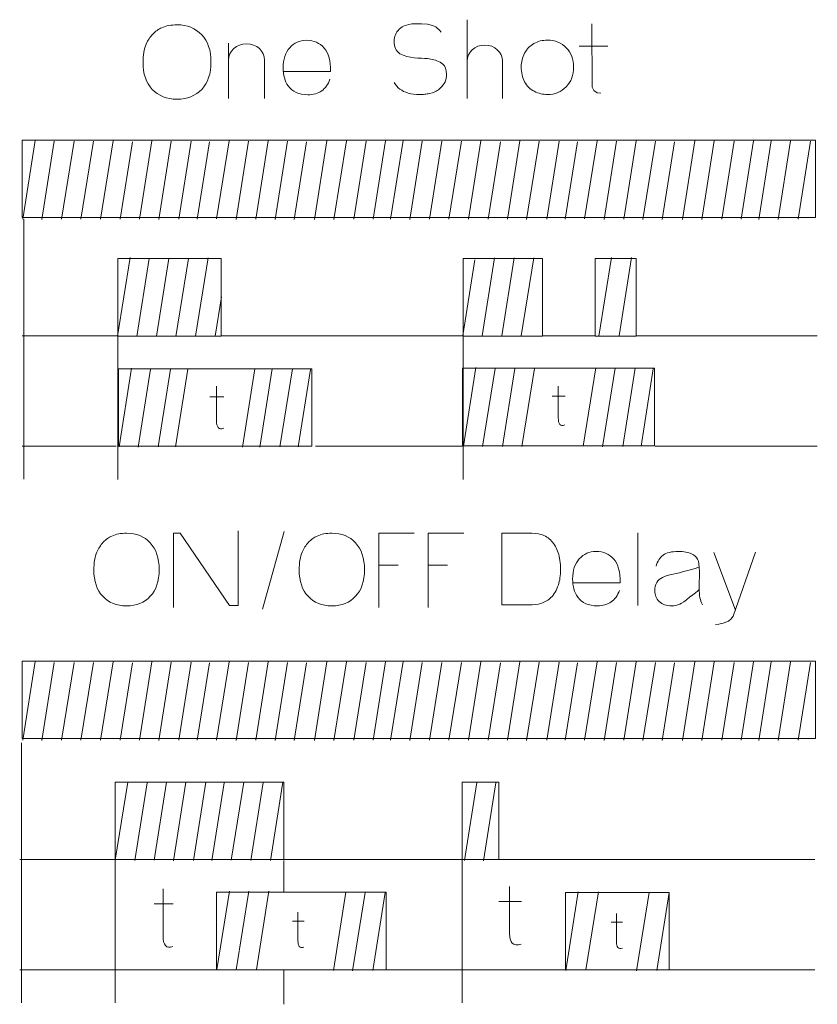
# Model space of a CAD drawing. Header units: millimetres. Extents: x 5 to 192, y 9 to 98.
# Tile 10 of 52: x 49 to 60, y 40 to 55. Entities that reach past the tile are written whole.
import ezdxf

# ---------------------------------------------------------------- set-up
doc = ezdxf.new("R2010")
doc.units = ezdxf.units.MM
doc.header["$MEASUREMENT"] = 0
doc.layers.add('Vrstva 1', color=7, linetype='Continuous')

msp = doc.modelspace()

# ---------------------------------------------------------------- linework, layer by layer
at = {"layer": 'Vrstva 1', "color": 250, "lineweight": 5}
for points, knots in [([(50.361, 53.967), (50.361, 54.072), (50.376, 54.161), (50.407, 54.233), (50.407, 54.233), (50.43, 54.286), (50.461, 54.333), (50.501, 54.375), (50.501, 54.375), (50.541, 54.417), (50.585, 54.448), (50.632, 54.468), (50.632, 54.468), (50.695, 54.496), (50.768, 54.51), (50.851, 54.51), (50.851, 54.51), (51, 54.51), (51.119, 54.462), (51.209, 54.367), (51.209, 54.367), (51.298, 54.273), (51.343, 54.141), (51.343, 53.972), (51.343, 53.972), (51.343, 53.804), (51.298, 53.673), (51.21, 53.578), (51.21, 53.578), (51.121, 53.484), (51.002, 53.436), (50.853, 53.436), (50.853, 53.436), (50.703, 53.436), (50.583, 53.484), (50.494, 53.578), (50.494, 53.578), (50.405, 53.672), (50.361, 53.802), (50.361, 53.967)], [0, 0, 0, 0, 0.1, 0.1, 0.1, 0.1, 0.2, 0.2, 0.2, 0.2, 0.3, 0.3, 0.3, 0.3, 0.4, 0.4, 0.4, 0.4, 0.5, 0.5, 0.5, 0.5, 0.6, 0.6, 0.6, 0.6, 0.7, 0.7, 0.7, 0.7, 0.8, 0.8, 0.8, 0.8, 0.9, 0.9, 0.9, 0.9, 1, 1, 1, 1]), ([(54.668, 54.403), (54.668, 54.403), (54.644, 54.435), (54.644, 54.435), (54.644, 54.435), (54.644, 54.435), (54.609, 54.467), (54.609, 54.467), (54.609, 54.467), (54.609, 54.467), (54.591, 54.479), (54.591, 54.479), (54.591, 54.479), (54.591, 54.479), (54.568, 54.491), (54.568, 54.491), (54.568, 54.491), (54.568, 54.491), (54.54, 54.501), (54.54, 54.501), (54.54, 54.501), (54.54, 54.501), (54.509, 54.51), (54.509, 54.51), (54.509, 54.51), (54.509, 54.51), (54.473, 54.518), (54.473, 54.518), (54.473, 54.518), (54.473, 54.518), (54.388, 54.526), (54.388, 54.526), (54.388, 54.526), (54.388, 54.526), (54.289, 54.526), (54.289, 54.526), (54.289, 54.526), (54.289, 54.526), (54.244, 54.522), (54.244, 54.522), (54.244, 54.522), (54.244, 54.522), (54.203, 54.515), (54.203, 54.515), (54.203, 54.515), (54.203, 54.515), (54.167, 54.505), (54.167, 54.505), (54.167, 54.505), (54.167, 54.505), (54.136, 54.494), (54.136, 54.494), (54.136, 54.494), (54.136, 54.494), (54.108, 54.48), (54.108, 54.48), (54.108, 54.48), (54.108, 54.48), (54.085, 54.465), (54.085, 54.465), (54.085, 54.465), (54.085, 54.465), (54.065, 54.448), (54.065, 54.448), (54.065, 54.448), (54.065, 54.448), (54.047, 54.429), (54.047, 54.429), (54.047, 54.429), (54.047, 54.429), (54.031, 54.409), (54.031, 54.409), (54.031, 54.409), (54.031, 54.409), (54.019, 54.388), (54.019, 54.388), (54.019, 54.388), (54.019, 54.388), (54.008, 54.367), (54.008, 54.367), (54.008, 54.367), (54.008, 54.367), (54.001, 54.346), (54.001, 54.346), (54.001, 54.346), (54.001, 54.346), (53.995, 54.323), (53.995, 54.323), (53.995, 54.323), (53.995, 54.323), (53.992, 54.298), (53.992, 54.298), (53.992, 54.298), (53.992, 54.298), (53.991, 54.272), (53.991, 54.272), (53.991, 54.272), (53.991, 54.272), (53.992, 54.242), (53.992, 54.242), (53.992, 54.242), (53.992, 54.242), (53.996, 54.215), (53.996, 54.215), (53.996, 54.215), (53.996, 54.215), (54.002, 54.191), (54.002, 54.191), (54.002, 54.191), (54.002, 54.191), (54.011, 54.169), (54.011, 54.169), (54.011, 54.169), (54.011, 54.169), (54.022, 54.149), (54.022, 54.149), (54.022, 54.149), (54.022, 54.149), (54.036, 54.13), (54.036, 54.13), (54.036, 54.13), (54.036, 54.13), (54.053, 54.111), (54.053, 54.111), (54.053, 54.111), (54.053, 54.111), (54.075, 54.093), (54.075, 54.093), (54.075, 54.093), (54.193, 54.02), (54.369, 54.034), (54.474, 54.022), (54.474, 54.022), (54.54, 54.008), (54.591, 54.003), (54.656, 53.972), (54.656, 53.972), (54.656, 53.972), (54.694, 53.944), (54.694, 53.944), (54.694, 53.944), (54.694, 53.944), (54.717, 53.916), (54.717, 53.916), (54.717, 53.916), (54.717, 53.916), (54.734, 53.884), (54.734, 53.884), (54.734, 53.884), (54.734, 53.884), (54.744, 53.844), (54.744, 53.844), (54.744, 53.844), (54.744, 53.844), (54.748, 53.793), (54.748, 53.793), (54.748, 53.793), (54.748, 53.793), (54.747, 53.764), (54.747, 53.764), (54.747, 53.764), (54.747, 53.764), (54.743, 53.738), (54.743, 53.738), (54.743, 53.738), (54.743, 53.738), (54.736, 53.713), (54.736, 53.713), (54.736, 53.713), (54.736, 53.713), (54.727, 53.688), (54.727, 53.688), (54.727, 53.688), (54.727, 53.688), (54.715, 53.664), (54.715, 53.664), (54.715, 53.664), (54.715, 53.664), (54.7, 53.641), (54.7, 53.641), (54.7, 53.641), (54.7, 53.641), (54.682, 53.618), (54.682, 53.618), (54.682, 53.618), (54.682, 53.618), (54.648, 53.584), (54.648, 53.584), (54.648, 53.584), (54.626, 53.567), (54.604, 53.553), (54.58, 53.541), (54.58, 53.541), (54.58, 53.541), (54.545, 53.528), (54.545, 53.528), (54.545, 53.528), (54.545, 53.528), (54.501, 53.517), (54.501, 53.517), (54.501, 53.517), (54.478, 53.512), (54.456, 53.509), (54.433, 53.507), (54.433, 53.507), (54.41, 53.505), (54.387, 53.504), (54.363, 53.503), (54.363, 53.503), (54.363, 53.503), (54.315, 53.504), (54.315, 53.504), (54.315, 53.504), (54.315, 53.504), (54.271, 53.509), (54.271, 53.509), (54.271, 53.509), (54.271, 53.509), (54.23, 53.515), (54.23, 53.515), (54.23, 53.515), (54.23, 53.515), (54.193, 53.524), (54.193, 53.524), (54.193, 53.524), (54.193, 53.524), (54.159, 53.536), (54.159, 53.536), (54.159, 53.536), (54.159, 53.536), (54.128, 53.549), (54.128, 53.549), (54.128, 53.549), (54.128, 53.549), (54.1, 53.565), (54.1, 53.565), (54.1, 53.565), (54.1, 53.565), (54.075, 53.582), (54.075, 53.582), (54.075, 53.582), (54.075, 53.582), (54.051, 53.602), (54.051, 53.602), (54.051, 53.602), (54.051, 53.602), (54.03, 53.624), (54.03, 53.624), (54.03, 53.624), (54.03, 53.624), (54.012, 53.646), (54.012, 53.646), (54.012, 53.646), (54.012, 53.646), (53.993, 53.675), (53.993, 53.675)], [0, 0, 0, 0, 0.015625, 0.015625, 0.015625, 0.015625, 0.03125, 0.03125, 0.03125, 0.03125, 0.046875, 0.046875, 0.046875, 0.046875, 0.0625, 0.0625, 0.0625, 0.0625, 0.078125, 0.078125, 0.078125, 0.078125, 0.09375, 0.09375, 0.09375, 0.09375, 0.109375, 0.109375, 0.109375, 0.109375, 0.125, 0.125, 0.125, 0.125, 0.140625, 0.140625, 0.140625, 0.140625, 0.15625, 0.15625, 0.15625, 0.15625, 0.171875, 0.171875, 0.171875, 0.171875, 0.1875, 0.1875, 0.1875, 0.1875, 0.203125, 0.203125, 0.203125, 0.203125, 0.21875, 0.21875, 0.21875, 0.21875, 0.234375, 0.234375, 0.234375, 0.234375, 0.25, 0.25, 0.25, 0.25, 0.265625, 0.265625, 0.265625, 0.265625, 0.28125, 0.28125, 0.28125, 0.28125, 0.296875, 0.296875, 0.296875, 0.296875, 0.3125, 0.3125, 0.3125, 0.3125, 0.328125, 0.328125, 0.328125, 0.328125, 0.34375, 0.34375, 0.34375, 0.34375, 0.359375, 0.359375, 0.359375, 0.359375, 0.375, 0.375, 0.375, 0.375, 0.390625, 0.390625, 0.390625, 0.390625, 0.40625, 0.40625, 0.40625, 0.40625, 0.421875, 0.421875, 0.421875, 0.421875, 0.4375, 0.4375, 0.4375, 0.4375, 0.453125, 0.453125, 0.453125, 0.453125, 0.46875, 0.46875, 0.46875, 0.46875, 0.484375, 0.484375, 0.484375, 0.484375, 0.5, 0.5, 0.5, 0.5, 0.515625, 0.515625, 0.515625, 0.515625, 0.53125, 0.53125, 0.53125, 0.53125, 0.546875, 0.546875, 0.546875, 0.546875, 0.5625, 0.5625, 0.5625, 0.5625, 0.578125, 0.578125, 0.578125, 0.578125, 0.59375, 0.59375, 0.59375, 0.59375, 0.609375, 0.609375, 0.609375, 0.609375, 0.625, 0.625, 0.625, 0.625, 0.640625, 0.640625, 0.640625, 0.640625, 0.65625, 0.65625, 0.65625, 0.65625, 0.671875, 0.671875, 0.671875, 0.671875, 0.6875, 0.6875, 0.6875, 0.6875, 0.703125, 0.703125, 0.703125, 0.703125, 0.71875, 0.71875, 0.71875, 0.71875, 0.734375, 0.734375, 0.734375, 0.734375, 0.75, 0.75, 0.75, 0.75, 0.765625, 0.765625, 0.765625, 0.765625, 0.78125, 0.78125, 0.78125, 0.78125, 0.796875, 0.796875, 0.796875, 0.796875, 0.8125, 0.8125, 0.8125, 0.8125, 0.828125, 0.828125, 0.828125, 0.828125, 0.84375, 0.84375, 0.84375, 0.84375, 0.859375, 0.859375, 0.859375, 0.859375, 0.875, 0.875, 0.875, 0.875, 0.890625, 0.890625, 0.890625, 0.890625, 0.90625, 0.90625, 0.90625, 0.90625, 0.921875, 0.921875, 0.921875, 0.921875, 0.9375, 0.9375, 0.9375, 0.9375, 0.953125, 0.953125, 0.953125, 0.953125, 0.96875, 0.96875, 0.96875, 0.96875, 0.984375, 0.984375, 0.984375, 0.984375, 1, 1, 1, 1]), ([(56.848, 54.526), (56.848, 54.526), (56.852, 53.609), (56.852, 53.609), (56.852, 53.609), (56.852, 53.609), (56.879, 53.562), (56.879, 53.562), (56.879, 53.562), (56.879, 53.562), (56.926, 53.529), (56.926, 53.529), (56.926, 53.529), (56.926, 53.529), (56.979, 53.522), (56.979, 53.522)], [0, 0, 0, 0, 0.25, 0.25, 0.25, 0.25, 0.5, 0.5, 0.5, 0.5, 0.75, 0.75, 0.75, 0.75, 1, 1, 1, 1]), ([(51.594, 54), (51.594, 54.13), (51.712, 54.236), (51.857, 54.236), (51.857, 54.236), (52.002, 54.236), (52.119, 54.13), (52.119, 54)], [0, 0, 0, 0, 0.5, 0.5, 0.5, 0.5, 1, 1, 1, 1]), ([(53.061, 53.723), (53.036, 53.65), (52.996, 53.595), (52.943, 53.557), (52.943, 53.557), (52.889, 53.519), (52.822, 53.5), (52.741, 53.5), (52.741, 53.5), (52.614, 53.5), (52.52, 53.543), (52.458, 53.628), (52.458, 53.628), (52.41, 53.697), (52.386, 53.783), (52.386, 53.887), (52.386, 53.887), (52.386, 54.012), (52.417, 54.11), (52.481, 54.18), (52.481, 54.18), (52.544, 54.251), (52.625, 54.286), (52.722, 54.286), (52.722, 54.286), (52.831, 54.286), (52.917, 54.249), (52.98, 54.175), (52.98, 54.175), (53.043, 54.101), (53.074, 53.988), (53.071, 53.836), (53.071, 53.836), (53.071, 53.836), (52.387, 53.836), (52.387, 53.836)], [0, 0, 0, 0, 0.111111, 0.111111, 0.111111, 0.111111, 0.222222, 0.222222, 0.222222, 0.222222, 0.333333, 0.333333, 0.333333, 0.333333, 0.444444, 0.444444, 0.444444, 0.444444, 0.555556, 0.555556, 0.555556, 0.555556, 0.666667, 0.666667, 0.666667, 0.666667, 0.777778, 0.777778, 0.777778, 0.777778, 0.888889, 0.888889, 0.888889, 0.888889, 1, 1, 1, 1]), ([(55.044, 53.988), (55.044, 54.115), (55.159, 54.218), (55.301, 54.218), (55.301, 54.218), (55.442, 54.218), (55.557, 54.115), (55.557, 53.988)], [0, 0, 0, 0, 0.5, 0.5, 0.5, 0.5, 1, 1, 1, 1]), ([(55.828, 53.907), (55.828, 53.973), (55.844, 54.037), (55.876, 54.099), (55.876, 54.099), (55.908, 54.16), (55.953, 54.208), (56.011, 54.24), (56.011, 54.24), (56.069, 54.273), (56.134, 54.289), (56.206, 54.289), (56.206, 54.289), (56.317, 54.289), (56.408, 54.252), (56.479, 54.178), (56.479, 54.178), (56.55, 54.104), (56.585, 54.011), (56.585, 53.898), (56.585, 53.898), (56.585, 53.784), (56.549, 53.69), (56.478, 53.615), (56.478, 53.615), (56.406, 53.54), (56.316, 53.503), (56.207, 53.503), (56.207, 53.503), (56.14, 53.503), (56.076, 53.519), (56.015, 53.55), (56.015, 53.55), (55.954, 53.581), (55.908, 53.627), (55.876, 53.687), (55.876, 53.687), (55.844, 53.747), (55.828, 53.82), (55.828, 53.907)], [0, 0, 0, 0, 0.1, 0.1, 0.1, 0.1, 0.2, 0.2, 0.2, 0.2, 0.3, 0.3, 0.3, 0.3, 0.4, 0.4, 0.4, 0.4, 0.5, 0.5, 0.5, 0.5, 0.6, 0.6, 0.6, 0.6, 0.7, 0.7, 0.7, 0.7, 0.8, 0.8, 0.8, 0.8, 0.9, 0.9, 0.9, 0.9, 1, 1, 1, 1]), ([(48.613, 51.725), (48.613, 51.725), (60.081, 51.725), (60.081, 51.725), (60.081, 51.725), (60.081, 51.725), (60.081, 52.844), (60.081, 52.844), (60.081, 52.844), (60.081, 52.844), (48.613, 52.844), (48.613, 52.844), (48.613, 52.844), (48.613, 52.844), (48.613, 51.725), (48.613, 51.725)], [0, 0, 0, 0, 0.25, 0.25, 0.25, 0.25, 0.5, 0.5, 0.5, 0.5, 0.75, 0.75, 0.75, 0.75, 1, 1, 1, 1]), ([(49.996, 50.014), (49.996, 50.014), (51.49, 50.014), (51.49, 50.014), (51.49, 50.014), (51.49, 50.014), (51.49, 51.134), (51.49, 51.134), (51.49, 51.134), (51.49, 51.134), (49.996, 51.134), (49.996, 51.134), (49.996, 51.134), (49.996, 51.134), (49.996, 50.014), (49.996, 50.014)], [0, 0, 0, 0, 0.25, 0.25, 0.25, 0.25, 0.5, 0.5, 0.5, 0.5, 0.75, 0.75, 0.75, 0.75, 1, 1, 1, 1]), ([(54.986, 50.014), (54.986, 50.014), (56.134, 50.014), (56.134, 50.014), (56.134, 50.014), (56.134, 50.014), (56.134, 51.134), (56.134, 51.134), (56.134, 51.134), (56.134, 51.134), (54.986, 51.134), (54.986, 51.134), (54.986, 51.134), (54.986, 51.134), (54.986, 50.014), (54.986, 50.014)], [0, 0, 0, 0, 0.25, 0.25, 0.25, 0.25, 0.5, 0.5, 0.5, 0.5, 0.75, 0.75, 0.75, 0.75, 1, 1, 1, 1]), ([(56.896, 50.014), (56.896, 50.014), (57.491, 50.014), (57.491, 50.014), (57.491, 50.014), (57.491, 50.014), (57.491, 51.134), (57.491, 51.134), (57.491, 51.134), (57.491, 51.134), (56.896, 51.134), (56.896, 51.134), (56.896, 51.134), (56.896, 51.134), (56.896, 50.014), (56.896, 50.014)], [0, 0, 0, 0, 0.25, 0.25, 0.25, 0.25, 0.5, 0.5, 0.5, 0.5, 0.75, 0.75, 0.75, 0.75, 1, 1, 1, 1]), ([(57.496, 50.015), (57.496, 50.015), (57.895, 50.015), (57.895, 50.015), (57.895, 50.015), (57.895, 50.015), (60.107, 50.015), (60.107, 50.015)], [0, 0, 0, 0, 0.5, 0.5, 0.5, 0.5, 1, 1, 1, 1]), ([(52.8, 49.542), (52.8, 49.542), (50.004, 49.542), (50.004, 49.542), (50.004, 49.542), (50.004, 49.542), (50.004, 48.424), (50.004, 48.424), (50.004, 48.424), (50.004, 48.424), (52.8, 48.424), (52.8, 48.424), (52.8, 48.424), (52.8, 48.424), (52.8, 49.542), (52.8, 49.542)], [0, 0, 0, 0, 0.25, 0.25, 0.25, 0.25, 0.5, 0.5, 0.5, 0.5, 0.75, 0.75, 0.75, 0.75, 1, 1, 1, 1]), ([(57.756, 49.548), (57.756, 49.548), (54.979, 49.548), (54.979, 49.548), (54.979, 49.548), (54.979, 49.548), (54.979, 48.43), (54.979, 48.43), (54.979, 48.43), (54.979, 48.43), (57.756, 48.43), (57.756, 48.43), (57.756, 48.43), (57.756, 48.43), (57.756, 49.548), (57.756, 49.548)], [0, 0, 0, 0, 0.25, 0.25, 0.25, 0.25, 0.5, 0.5, 0.5, 0.5, 0.75, 0.75, 0.75, 0.75, 1, 1, 1, 1]), ([(51.423, 49.291), (51.423, 49.291), (51.423, 48.792), (51.423, 48.792), (51.423, 48.792), (51.423, 48.702), (51.453, 48.652), (51.527, 48.682)], [0, 0, 0, 0, 0.5, 0.5, 0.5, 0.5, 1, 1, 1, 1]), ([(56.363, 49.292), (56.363, 49.292), (56.363, 48.831), (56.363, 48.831), (56.363, 48.831), (56.363, 48.748), (56.391, 48.701), (56.459, 48.729)], [0, 0, 0, 0, 0.5, 0.5, 0.5, 0.5, 1, 1, 1, 1]), ([(49.65, 46.634), (49.65, 46.738), (49.665, 46.824), (49.695, 46.894), (49.695, 46.894), (49.717, 46.946), (49.747, 46.992), (49.785, 47.034), (49.785, 47.034), (49.824, 47.074), (49.866, 47.105), (49.911, 47.125), (49.911, 47.125), (49.972, 47.152), (50.042, 47.165), (50.121, 47.165), (50.121, 47.165), (50.265, 47.165), (50.379, 47.119), (50.465, 47.026), (50.465, 47.026), (50.551, 46.933), (50.594, 46.804), (50.594, 46.639), (50.594, 46.639), (50.594, 46.475), (50.552, 46.347), (50.466, 46.254), (50.466, 46.254), (50.381, 46.162), (50.267, 46.116), (50.124, 46.116), (50.124, 46.116), (49.979, 46.116), (49.864, 46.162), (49.778, 46.254), (49.778, 46.254), (49.693, 46.346), (49.65, 46.473), (49.65, 46.634)], [0, 0, 0, 0, 0.1, 0.1, 0.1, 0.1, 0.2, 0.2, 0.2, 0.2, 0.3, 0.3, 0.3, 0.3, 0.4, 0.4, 0.4, 0.4, 0.5, 0.5, 0.5, 0.5, 0.6, 0.6, 0.6, 0.6, 0.7, 0.7, 0.7, 0.7, 0.8, 0.8, 0.8, 0.8, 0.9, 0.9, 0.9, 0.9, 1, 1, 1, 1]), ([(50.8, 46.092), (50.8, 46.092), (50.8, 47.165), (50.8, 47.165), (50.8, 47.165), (50.8, 47.165), (50.9, 47.165), (50.9, 47.165), (50.9, 47.165), (50.9, 47.165), (51.612, 46.12), (51.612, 46.12), (51.612, 46.12), (51.612, 46.12), (51.736, 46.12), (51.736, 46.12), (51.736, 46.12), (51.736, 46.12), (51.736, 47.201), (51.736, 47.201)], [0, 0, 0, 0, 0.2, 0.2, 0.2, 0.2, 0.4, 0.4, 0.4, 0.4, 0.6, 0.6, 0.6, 0.6, 0.8, 0.8, 0.8, 0.8, 1, 1, 1, 1]), ([(52.618, 46.634), (52.618, 46.738), (52.632, 46.824), (52.662, 46.894), (52.662, 46.894), (52.684, 46.946), (52.714, 46.992), (52.753, 47.034), (52.753, 47.034), (52.791, 47.074), (52.833, 47.105), (52.878, 47.125), (52.878, 47.125), (52.939, 47.152), (53.009, 47.165), (53.088, 47.165), (53.088, 47.165), (53.232, 47.165), (53.346, 47.119), (53.433, 47.026), (53.433, 47.026), (53.519, 46.933), (53.562, 46.804), (53.562, 46.639), (53.562, 46.639), (53.562, 46.475), (53.519, 46.347), (53.433, 46.254), (53.433, 46.254), (53.348, 46.162), (53.234, 46.116), (53.091, 46.116), (53.091, 46.116), (52.946, 46.116), (52.831, 46.162), (52.746, 46.254), (52.746, 46.254), (52.66, 46.346), (52.618, 46.473), (52.618, 46.634)], [0, 0, 0, 0, 0.1, 0.1, 0.1, 0.1, 0.2, 0.2, 0.2, 0.2, 0.3, 0.3, 0.3, 0.3, 0.4, 0.4, 0.4, 0.4, 0.5, 0.5, 0.5, 0.5, 0.6, 0.6, 0.6, 0.6, 0.7, 0.7, 0.7, 0.7, 0.8, 0.8, 0.8, 0.8, 0.9, 0.9, 0.9, 0.9, 1, 1, 1, 1]), ([(53.767, 46.092), (53.767, 46.092), (53.767, 47.165), (53.767, 47.165), (53.767, 47.165), (53.767, 47.165), (54.282, 47.168), (54.282, 47.168)], [0, 0, 0, 0, 0.5, 0.5, 0.5, 0.5, 1, 1, 1, 1]), ([(54.48, 46.092), (54.48, 46.092), (54.48, 47.165), (54.48, 47.165), (54.48, 47.165), (54.48, 47.165), (54.996, 47.167), (54.996, 47.167)], [0, 0, 0, 0, 0.5, 0.5, 0.5, 0.5, 1, 1, 1, 1]), ([(55.547, 47.168), (55.547, 47.168), (55.92, 47.168), (55.92, 47.168), (55.92, 47.168), (56.005, 47.168), (56.069, 47.161), (56.113, 47.148), (56.113, 47.148), (56.173, 47.13), (56.223, 47.098), (56.266, 47.052), (56.266, 47.052), (56.308, 47.006), (56.34, 46.95), (56.363, 46.884), (56.363, 46.884), (56.384, 46.818), (56.396, 46.736), (56.396, 46.639), (56.396, 46.639), (56.396, 46.553), (56.385, 46.48), (56.364, 46.418), (56.364, 46.418), (56.339, 46.342), (56.303, 46.281), (56.256, 46.235), (56.256, 46.235), (56.221, 46.199), (56.173, 46.171), (56.112, 46.152), (56.112, 46.152), (56.067, 46.137), (56.007, 46.13), (55.931, 46.13), (55.931, 46.13), (55.931, 46.13), (55.547, 46.13), (55.547, 46.13), (55.547, 46.13), (55.547, 46.13), (55.547, 47.168), (55.547, 47.168)], [0, 0, 0, 0, 0.090909, 0.090909, 0.090909, 0.090909, 0.181818, 0.181818, 0.181818, 0.181818, 0.272727, 0.272727, 0.272727, 0.272727, 0.363636, 0.363636, 0.363636, 0.363636, 0.454545, 0.454545, 0.454545, 0.454545, 0.545455, 0.545455, 0.545455, 0.545455, 0.636364, 0.636364, 0.636364, 0.636364, 0.727273, 0.727273, 0.727273, 0.727273, 0.818182, 0.818182, 0.818182, 0.818182, 0.909091, 0.909091, 0.909091, 0.909091, 1, 1, 1, 1]), ([(57.246, 46.339), (57.221, 46.266), (57.182, 46.211), (57.129, 46.173), (57.129, 46.173), (57.075, 46.135), (57.008, 46.116), (56.927, 46.116), (56.927, 46.116), (56.8, 46.116), (56.705, 46.158), (56.644, 46.244), (56.644, 46.244), (56.596, 46.312), (56.571, 46.399), (56.571, 46.503), (56.571, 46.503), (56.571, 46.628), (56.603, 46.725), (56.667, 46.796), (56.667, 46.796), (56.73, 46.866), (56.811, 46.902), (56.908, 46.902), (56.908, 46.902), (57.017, 46.902), (57.103, 46.865), (57.166, 46.791), (57.166, 46.791), (57.229, 46.717), (57.259, 46.604), (57.257, 46.451), (57.257, 46.451), (57.257, 46.451), (56.573, 46.451), (56.573, 46.451)], [0, 0, 0, 0, 0.111111, 0.111111, 0.111111, 0.111111, 0.222222, 0.222222, 0.222222, 0.222222, 0.333333, 0.333333, 0.333333, 0.333333, 0.444444, 0.444444, 0.444444, 0.444444, 0.555556, 0.555556, 0.555556, 0.555556, 0.666667, 0.666667, 0.666667, 0.666667, 0.777778, 0.777778, 0.777778, 0.777778, 0.888889, 0.888889, 0.888889, 0.888889, 1, 1, 1, 1]), ([(57.777, 46.688), (57.797, 46.76), (57.831, 46.814), (57.879, 46.849), (57.879, 46.849), (57.928, 46.884), (57.999, 46.902), (58.095, 46.902), (58.095, 46.902), (58.181, 46.902), (58.246, 46.891), (58.288, 46.87), (58.288, 46.87), (58.33, 46.849), (58.36, 46.822), (58.377, 46.79), (58.377, 46.79), (58.395, 46.758), (58.403, 46.698), (58.403, 46.612), (58.403, 46.612), (58.403, 46.612), (58.401, 46.38), (58.401, 46.38), (58.401, 46.38), (58.401, 46.314), (58.404, 46.265), (58.411, 46.233), (58.411, 46.233), (58.417, 46.202), (58.429, 46.168), (58.446, 46.133)], [0, 0, 0, 0, 0.125, 0.125, 0.125, 0.125, 0.25, 0.25, 0.25, 0.25, 0.375, 0.375, 0.375, 0.375, 0.5, 0.5, 0.5, 0.5, 0.625, 0.625, 0.625, 0.625, 0.75, 0.75, 0.75, 0.75, 0.875, 0.875, 0.875, 0.875, 1, 1, 1, 1]), ([(59.216, 46.89), (59.216, 46.89), (58.89, 45.965), (58.89, 45.965), (58.89, 45.965), (58.89, 45.965), (58.859, 45.923), (58.859, 45.923), (58.859, 45.923), (58.859, 45.923), (58.823, 45.896), (58.823, 45.896), (58.823, 45.896), (58.823, 45.896), (58.785, 45.879), (58.785, 45.879), (58.785, 45.879), (58.785, 45.879), (58.747, 45.865), (58.747, 45.865), (58.747, 45.865), (58.747, 45.865), (58.685, 45.853), (58.685, 45.853), (58.685, 45.853), (58.685, 45.853), (58.638, 45.848), (58.638, 45.848)], [0, 0, 0, 0, 0.142857, 0.142857, 0.142857, 0.142857, 0.285714, 0.285714, 0.285714, 0.285714, 0.428571, 0.428571, 0.428571, 0.428571, 0.571429, 0.571429, 0.571429, 0.571429, 0.714286, 0.714286, 0.714286, 0.714286, 0.857143, 0.857143, 0.857143, 0.857143, 1, 1, 1, 1]), ([(58.399, 46.351), (58.366, 46.318), (58.159, 46.157), (58.122, 46.14), (58.122, 46.14), (58.084, 46.124), (58.044, 46.116), (58.001, 46.116), (58.001, 46.116), (57.925, 46.116), (57.866, 46.137), (57.822, 46.179), (57.822, 46.179), (57.779, 46.221), (57.757, 46.274), (57.757, 46.338), (57.757, 46.338), (57.757, 46.38), (57.767, 46.418), (57.787, 46.452), (57.787, 46.452), (57.806, 46.485), (57.834, 46.51), (57.87, 46.528), (57.87, 46.528), (57.905, 46.546), (57.957, 46.561), (58.024, 46.574), (58.024, 46.574), (58.115, 46.592), (58.366, 46.662), (58.401, 46.677)], [0, 0, 0, 0, 0.125, 0.125, 0.125, 0.125, 0.25, 0.25, 0.25, 0.25, 0.375, 0.375, 0.375, 0.375, 0.5, 0.5, 0.5, 0.5, 0.625, 0.625, 0.625, 0.625, 0.75, 0.75, 0.75, 0.75, 0.875, 0.875, 0.875, 0.875, 1, 1, 1, 1]), ([(48.613, 44.198), (48.613, 44.198), (60.081, 44.198), (60.081, 44.198), (60.081, 44.198), (60.081, 44.198), (60.081, 45.317), (60.081, 45.317), (60.081, 45.317), (60.081, 45.317), (48.613, 45.317), (48.613, 45.317), (48.613, 45.317), (48.613, 45.317), (48.613, 44.198), (48.613, 44.198)], [0, 0, 0, 0, 0.25, 0.25, 0.25, 0.25, 0.5, 0.5, 0.5, 0.5, 0.75, 0.75, 0.75, 0.75, 1, 1, 1, 1]), ([(49.959, 42.45), (49.959, 42.45), (52.397, 42.45), (52.397, 42.45), (52.397, 42.45), (52.397, 42.45), (52.397, 43.569), (52.397, 43.569), (52.397, 43.569), (52.397, 43.569), (49.959, 43.569), (49.959, 43.569), (49.959, 43.569), (49.959, 43.569), (49.959, 42.45), (49.959, 42.45)], [0, 0, 0, 0, 0.25, 0.25, 0.25, 0.25, 0.5, 0.5, 0.5, 0.5, 0.75, 0.75, 0.75, 0.75, 1, 1, 1, 1]), ([(54.975, 42.45), (54.975, 42.45), (55.503, 42.45), (55.503, 42.45), (55.503, 42.45), (55.503, 42.45), (55.503, 43.569), (55.503, 43.569), (55.503, 43.569), (55.503, 43.569), (54.975, 43.569), (54.975, 43.569), (54.975, 43.569), (54.975, 43.569), (54.975, 42.45), (54.975, 42.45)], [0, 0, 0, 0, 0.25, 0.25, 0.25, 0.25, 0.5, 0.5, 0.5, 0.5, 0.75, 0.75, 0.75, 0.75, 1, 1, 1, 1]), ([(52.4, 42.45), (52.4, 42.45), (54.498, 42.45), (54.498, 42.45), (54.498, 42.45), (54.498, 42.45), (54.974, 42.45), (54.974, 42.45)], [0, 0, 0, 0, 0.5, 0.5, 0.5, 0.5, 1, 1, 1, 1]), ([(50.651, 42.026), (50.651, 42.026), (50.651, 41.345), (50.651, 41.345), (50.651, 41.345), (50.651, 41.223), (50.691, 41.154), (50.792, 41.195)], [0, 0, 0, 0, 0.5, 0.5, 0.5, 0.5, 1, 1, 1, 1]), ([(53.876, 40.86), (53.876, 40.86), (53.876, 41.982), (53.876, 41.982), (53.876, 41.982), (53.876, 41.982), (51.422, 41.982), (51.422, 41.982), (51.422, 41.982), (51.422, 41.982), (51.422, 40.86), (51.422, 40.86), (51.422, 40.86), (51.422, 40.86), (53.876, 40.86), (53.876, 40.86)], [0, 0, 0, 0, 0.25, 0.25, 0.25, 0.25, 0.5, 0.5, 0.5, 0.5, 0.75, 0.75, 0.75, 0.75, 1, 1, 1, 1]), ([(55.659, 42.06), (55.659, 42.06), (55.659, 41.38), (55.659, 41.38), (55.659, 41.38), (55.659, 41.257), (55.707, 41.188), (55.829, 41.23)], [0, 0, 0, 0, 0.5, 0.5, 0.5, 0.5, 1, 1, 1, 1]), ([(57.968, 41.973), (57.968, 41.973), (57.968, 40.859), (57.968, 40.859), (57.968, 40.859), (57.968, 40.859), (56.466, 40.859), (56.466, 40.859), (56.466, 40.859), (56.466, 40.859), (56.466, 41.973), (56.466, 41.973), (56.466, 41.973), (56.466, 41.973), (57.968, 41.973), (57.968, 41.973)], [0, 0, 0, 0, 0.25, 0.25, 0.25, 0.25, 0.5, 0.5, 0.5, 0.5, 0.75, 0.75, 0.75, 0.75, 1, 1, 1, 1]), ([(52.6, 41.689), (52.6, 41.689), (52.6, 41.278), (52.6, 41.278), (52.6, 41.278), (52.6, 41.204), (52.624, 41.162), (52.685, 41.187)], [0, 0, 0, 0, 0.5, 0.5, 0.5, 0.5, 1, 1, 1, 1]), ([(57.205, 41.674), (57.205, 41.674), (57.205, 41.262), (57.205, 41.262), (57.205, 41.262), (57.205, 41.188), (57.229, 41.146), (57.291, 41.172)], [0, 0, 0, 0, 0.5, 0.5, 0.5, 0.5, 1, 1, 1, 1])]:
    msp.add_open_spline(points, degree=3, knots=knots, dxfattribs=at)
for points in [[(55.044, 54.584), (55.044, 54.584), (55.044, 53.447), (55.044, 53.447)], [(51.594, 54.243), (51.594, 54.243), (51.594, 53.447), (51.594, 53.447)], [(56.667, 54.2), (56.667, 54.2), (57.08, 54.2), (57.08, 54.2)], [(52.119, 54.008), (52.119, 54.008), (52.119, 53.447), (52.119, 53.447)], [(55.558, 53.996), (55.558, 53.996), (55.558, 53.447), (55.558, 53.447)], [(48.801, 52.839), (48.801, 52.839), (48.621, 51.704), (48.621, 51.704)], [(49.078, 52.827), (49.078, 52.827), (48.899, 51.7), (48.899, 51.7)], [(49.363, 52.827), (49.363, 52.827), (49.184, 51.702), (49.184, 51.702)], [(49.647, 52.827), (49.647, 52.827), (49.463, 51.701), (49.463, 51.701)], [(49.928, 52.835), (49.928, 52.835), (49.748, 51.704), (49.748, 51.704)], [(50.209, 52.822), (50.209, 52.822), (50.031, 51.702), (50.031, 51.702)], [(50.49, 52.835), (50.49, 52.835), (50.31, 51.704), (50.31, 51.704)], [(50.768, 52.831), (50.768, 52.831), (50.588, 51.697), (50.588, 51.697)], [(51.059, 52.831), (51.059, 52.831), (50.88, 51.702), (50.88, 51.702)], [(51.321, 52.822), (51.321, 52.822), (51.144, 51.703), (51.144, 51.703)], [(51.607, 52.835), (51.607, 52.835), (51.423, 51.705), (51.423, 51.705)], [(51.885, 52.827), (51.885, 52.827), (51.707, 51.7), (51.707, 51.7)], [(52.17, 52.835), (52.17, 52.835), (51.99, 51.701), (51.99, 51.701)], [(52.447, 52.827), (52.447, 52.827), (52.269, 51.7), (52.269, 51.7)], [(52.725, 52.822), (52.725, 52.822), (52.547, 51.697), (52.547, 51.697)], [(53.019, 52.835), (53.019, 52.835), (52.839, 51.7), (52.839, 51.7)], [(53.3, 52.835), (53.3, 52.835), (53.12, 51.7), (53.12, 51.7)], [(53.587, 52.827), (53.587, 52.827), (53.408, 51.701), (53.408, 51.701)], [(53.867, 52.835), (53.867, 52.835), (53.687, 51.704), (53.687, 51.704)], [(54.119, 52.839), (54.119, 52.839), (53.939, 51.704), (53.939, 51.704)], [(54.396, 52.827), (54.396, 52.827), (54.217, 51.7), (54.217, 51.7)], [(54.681, 52.827), (54.681, 52.827), (54.503, 51.702), (54.503, 51.702)], [(54.965, 52.827), (54.965, 52.827), (54.781, 51.701), (54.781, 51.701)], [(55.246, 52.835), (55.246, 52.835), (55.067, 51.704), (55.067, 51.704)], [(55.527, 52.822), (55.527, 52.822), (55.349, 51.702), (55.349, 51.702)], [(55.808, 52.835), (55.808, 52.835), (55.629, 51.704), (55.629, 51.704)], [(56.086, 52.831), (56.086, 52.831), (55.906, 51.697), (55.906, 51.697)], [(56.377, 52.831), (56.377, 52.831), (56.198, 51.702), (56.198, 51.702)], [(56.64, 52.822), (56.64, 52.822), (56.462, 51.703), (56.462, 51.703)], [(56.926, 52.835), (56.926, 52.835), (56.741, 51.705), (56.741, 51.705)], [(57.204, 52.827), (57.204, 52.827), (57.025, 51.7), (57.025, 51.7)], [(57.488, 52.835), (57.488, 52.835), (57.309, 51.701), (57.309, 51.701)], [(57.766, 52.827), (57.766, 52.827), (57.587, 51.7), (57.587, 51.7)], [(58.044, 52.822), (58.044, 52.822), (57.866, 51.697), (57.866, 51.697)], [(58.337, 52.835), (58.337, 52.835), (58.157, 51.7), (58.157, 51.7)], [(58.618, 52.835), (58.618, 52.835), (58.438, 51.7), (58.438, 51.7)], [(58.905, 52.827), (58.905, 52.827), (58.726, 51.701), (58.726, 51.701)], [(59.185, 52.835), (59.185, 52.835), (59.006, 51.704), (59.006, 51.704)], [(59.44, 52.835), (59.44, 52.835), (59.261, 51.7), (59.261, 51.7)], [(59.721, 52.835), (59.721, 52.835), (59.542, 51.7), (59.542, 51.7)], [(60.008, 52.827), (60.008, 52.827), (59.829, 51.701), (59.829, 51.701)], [(48.639, 51.704), (48.639, 51.704), (48.639, 47.944), (48.639, 47.944)], [(50.173, 51.148), (50.173, 51.148), (49.993, 50.012), (49.993, 50.012)], [(50.45, 51.135), (50.45, 51.135), (50.271, 50.008), (50.271, 50.008)], [(50.735, 51.135), (50.735, 51.135), (50.557, 50.01), (50.557, 50.01)], [(51.019, 51.135), (51.019, 51.135), (50.835, 50.009), (50.835, 50.009)], [(51.3, 51.143), (51.3, 51.143), (51.121, 50.012), (51.121, 50.012)], [(55.157, 51.114), (55.157, 51.114), (54.983, 50.02), (54.983, 50.02)], [(55.44, 51.142), (55.44, 51.142), (55.262, 50.016), (55.262, 50.016)], [(55.726, 51.142), (55.726, 51.142), (55.547, 50.018), (55.547, 50.018)], [(56.01, 51.142), (56.01, 51.142), (55.825, 50.016), (55.825, 50.016)], [(57.131, 51.147), (57.131, 51.147), (56.951, 50.013), (56.951, 50.013)], [(57.422, 51.147), (57.422, 51.147), (57.243, 50.018), (57.243, 50.018)], [(51.494, 50.582), (51.494, 50.582), (51.403, 50.01), (51.403, 50.01)], [(48.616, 50.015), (48.616, 50.015), (49.991, 50.015), (49.991, 50.015)], [(49.996, 50.005), (49.996, 50.005), (49.996, 47.943), (49.996, 47.943)], [(51.489, 50.015), (51.489, 50.015), (54.989, 50.015), (54.989, 50.015)], [(54.986, 50.004), (54.986, 50.004), (54.986, 47.943), (54.986, 47.943)], [(56.134, 50.015), (56.134, 50.015), (56.896, 50.015), (56.896, 50.015)], [(50.194, 49.55), (50.194, 49.55), (50.014, 48.415), (50.014, 48.415)], [(50.471, 49.537), (50.471, 49.537), (50.292, 48.41), (50.292, 48.41)], [(50.757, 49.537), (50.757, 49.537), (50.578, 48.413), (50.578, 48.413)], [(51.007, 49.537), (51.007, 49.537), (50.829, 48.413), (50.829, 48.413)], [(51.977, 49.541), (51.977, 49.541), (51.797, 48.408), (51.797, 48.408)], [(52.227, 49.541), (52.227, 49.541), (52.048, 48.408), (52.048, 48.408)], [(52.519, 49.541), (52.519, 49.541), (52.339, 48.413), (52.339, 48.413)], [(52.781, 49.533), (52.781, 49.533), (52.604, 48.414), (52.604, 48.414)], [(55.172, 49.558), (55.172, 49.558), (54.992, 48.422), (54.992, 48.422)], [(55.449, 49.545), (55.449, 49.545), (55.27, 48.418), (55.27, 48.418)], [(55.734, 49.545), (55.734, 49.545), (55.556, 48.42), (55.556, 48.42)], [(56.018, 49.545), (56.018, 49.545), (55.834, 48.419), (55.834, 48.419)], [(56.905, 49.553), (56.905, 49.553), (56.725, 48.422), (56.725, 48.422)], [(57.183, 49.549), (57.183, 49.549), (57.003, 48.415), (57.003, 48.415)], [(57.474, 49.549), (57.474, 49.549), (57.295, 48.42), (57.295, 48.42)], [(57.736, 49.541), (57.736, 49.541), (57.559, 48.421), (57.559, 48.421)], [(51.328, 49.135), (51.328, 49.135), (51.53, 49.135), (51.53, 49.135)], [(56.275, 49.147), (56.275, 49.147), (56.462, 49.147), (56.462, 49.147)], [(48.615, 48.424), (48.615, 48.424), (49.973, 48.424), (49.973, 48.424)], [(52.853, 48.424), (52.853, 48.424), (54.975, 48.424), (54.975, 48.424)], [(57.765, 48.424), (57.765, 48.424), (60.107, 48.424), (60.107, 48.424)], [(52.087, 46.069), (52.087, 46.069), (52.401, 47.188), (52.401, 47.188)], [(57.514, 47.17), (57.514, 47.17), (57.514, 46.123), (57.514, 46.123)], [(58.612, 46.885), (58.612, 46.885), (58.923, 46.055), (58.923, 46.055)], [(53.767, 46.706), (53.767, 46.706), (54.048, 46.706), (54.048, 46.706)], [(54.48, 46.706), (54.48, 46.706), (54.761, 46.706), (54.761, 46.706)], [(48.801, 45.312), (48.801, 45.312), (48.621, 44.177), (48.621, 44.177)], [(49.078, 45.3), (49.078, 45.3), (48.899, 44.173), (48.899, 44.173)], [(49.363, 45.3), (49.363, 45.3), (49.184, 44.175), (49.184, 44.175)], [(49.647, 45.3), (49.647, 45.3), (49.463, 44.174), (49.463, 44.174)], [(49.928, 45.308), (49.928, 45.308), (49.748, 44.177), (49.748, 44.177)], [(50.209, 45.295), (50.209, 45.295), (50.031, 44.175), (50.031, 44.175)], [(50.49, 45.308), (50.49, 45.308), (50.31, 44.177), (50.31, 44.177)], [(50.768, 45.304), (50.768, 45.304), (50.588, 44.17), (50.588, 44.17)], [(51.059, 45.304), (51.059, 45.304), (50.88, 44.175), (50.88, 44.175)], [(51.321, 45.295), (51.321, 45.295), (51.144, 44.176), (51.144, 44.176)], [(51.607, 45.308), (51.607, 45.308), (51.423, 44.178), (51.423, 44.178)], [(51.885, 45.3), (51.885, 45.3), (51.707, 44.173), (51.707, 44.173)], [(52.17, 45.308), (52.17, 45.308), (51.99, 44.174), (51.99, 44.174)], [(52.447, 45.3), (52.447, 45.3), (52.269, 44.173), (52.269, 44.173)], [(52.725, 45.295), (52.725, 45.295), (52.547, 44.17), (52.547, 44.17)], [(53.019, 45.308), (53.019, 45.308), (52.839, 44.173), (52.839, 44.173)], [(53.3, 45.308), (53.3, 45.308), (53.12, 44.173), (53.12, 44.173)], [(53.587, 45.3), (53.587, 45.3), (53.408, 44.174), (53.408, 44.174)], [(53.867, 45.308), (53.867, 45.308), (53.687, 44.177), (53.687, 44.177)], [(54.119, 45.312), (54.119, 45.312), (53.939, 44.177), (53.939, 44.177)], [(54.396, 45.3), (54.396, 45.3), (54.217, 44.173), (54.217, 44.173)], [(54.681, 45.3), (54.681, 45.3), (54.503, 44.175), (54.503, 44.175)], [(54.965, 45.3), (54.965, 45.3), (54.781, 44.174), (54.781, 44.174)], [(55.246, 45.308), (55.246, 45.308), (55.067, 44.177), (55.067, 44.177)], [(55.527, 45.295), (55.527, 45.295), (55.349, 44.175), (55.349, 44.175)], [(55.808, 45.308), (55.808, 45.308), (55.629, 44.177), (55.629, 44.177)], [(56.086, 45.304), (56.086, 45.304), (55.906, 44.17), (55.906, 44.17)], [(56.377, 45.304), (56.377, 45.304), (56.198, 44.175), (56.198, 44.175)], [(56.64, 45.295), (56.64, 45.295), (56.462, 44.176), (56.462, 44.176)], [(56.926, 45.308), (56.926, 45.308), (56.741, 44.178), (56.741, 44.178)], [(57.204, 45.3), (57.204, 45.3), (57.025, 44.173), (57.025, 44.173)], [(57.488, 45.308), (57.488, 45.308), (57.309, 44.174), (57.309, 44.174)], [(57.766, 45.3), (57.766, 45.3), (57.587, 44.173), (57.587, 44.173)], [(58.044, 45.295), (58.044, 45.295), (57.866, 44.17), (57.866, 44.17)], [(58.337, 45.308), (58.337, 45.308), (58.157, 44.173), (58.157, 44.173)], [(58.618, 45.308), (58.618, 45.308), (58.438, 44.173), (58.438, 44.173)], [(58.905, 45.3), (58.905, 45.3), (58.726, 44.174), (58.726, 44.174)], [(59.185, 45.308), (59.185, 45.308), (59.006, 44.177), (59.006, 44.177)], [(59.44, 45.308), (59.44, 45.308), (59.261, 44.173), (59.261, 44.173)], [(59.721, 45.308), (59.721, 45.308), (59.542, 44.173), (59.542, 44.173)], [(60.008, 45.3), (60.008, 45.3), (59.829, 44.174), (59.829, 44.174)], [(48.602, 44.139), (48.602, 44.139), (48.602, 40.379), (48.602, 40.379)], [(50.14, 43.571), (50.14, 43.571), (49.96, 42.44), (49.96, 42.44)], [(50.421, 43.558), (50.421, 43.558), (50.243, 42.438), (50.243, 42.438)], [(50.702, 43.571), (50.702, 43.571), (50.522, 42.44), (50.522, 42.44)], [(50.98, 43.567), (50.98, 43.567), (50.8, 42.433), (50.8, 42.433)], [(51.271, 43.567), (51.271, 43.567), (51.092, 42.438), (51.092, 42.438)], [(51.533, 43.558), (51.533, 43.558), (51.356, 42.439), (51.356, 42.439)], [(51.82, 43.571), (51.82, 43.571), (51.635, 42.441), (51.635, 42.441)], [(52.098, 43.563), (52.098, 43.563), (51.919, 42.436), (51.919, 42.436)], [(52.382, 43.571), (52.382, 43.571), (52.203, 42.437), (52.203, 42.437)], [(55.184, 43.563), (55.184, 43.563), (55.006, 42.436), (55.006, 42.436)], [(55.462, 43.558), (55.462, 43.558), (55.284, 42.433), (55.284, 42.433)], [(48.579, 42.45), (48.579, 42.45), (49.955, 42.45), (49.955, 42.45)], [(49.96, 42.442), (49.96, 42.442), (49.96, 40.379), (49.96, 40.379)], [(52.397, 42.439), (52.397, 42.439), (52.397, 41.99), (52.397, 41.99)], [(54.976, 42.441), (54.976, 42.441), (54.976, 40.379), (54.976, 40.379)], [(55.505, 42.45), (55.505, 42.45), (60.071, 42.45), (60.071, 42.45)], [(51.609, 41.996), (51.609, 41.996), (51.43, 40.865), (51.43, 40.865)], [(51.888, 41.992), (51.888, 41.992), (51.708, 40.858), (51.708, 40.858)], [(52.179, 41.992), (52.179, 41.992), (52, 40.863), (52, 40.863)], [(53.292, 41.981), (53.292, 41.981), (53.113, 40.85), (53.113, 40.85)], [(53.57, 41.977), (53.57, 41.977), (53.391, 40.843), (53.391, 40.843)], [(53.862, 41.977), (53.862, 41.977), (53.682, 40.848), (53.682, 40.848)], [(56.651, 41.984), (56.651, 41.984), (56.472, 40.85), (56.472, 40.85)], [(56.943, 41.984), (56.943, 41.984), (56.763, 40.856), (56.763, 40.856)], [(57.676, 41.977), (57.676, 41.977), (57.496, 40.843), (57.496, 40.843)], [(57.967, 41.977), (57.967, 41.977), (57.788, 40.848), (57.788, 40.848)], [(55.504, 41.847), (55.504, 41.847), (55.833, 41.847), (55.833, 41.847)], [(50.521, 41.813), (50.521, 41.813), (50.797, 41.813), (50.797, 41.813)], [(52.521, 41.56), (52.521, 41.56), (52.688, 41.56), (52.688, 41.56)], [(57.126, 41.545), (57.126, 41.545), (57.293, 41.545), (57.293, 41.545)], [(48.578, 40.86), (48.578, 40.86), (51.419, 40.86), (51.419, 40.86)], [(52.397, 40.848), (52.397, 40.848), (52.397, 40.626), (52.397, 40.626)], [(53.879, 40.86), (53.879, 40.86), (56.464, 40.86), (56.464, 40.86)], [(57.969, 40.86), (57.969, 40.86), (60.07, 40.86), (60.07, 40.86)], [(52.397, 40.623), (52.397, 40.623), (52.397, 40.36), (52.397, 40.36)]]:
    msp.add_open_spline(points, degree=3, dxfattribs=at)

doc.saveas('drawing.dxf')
